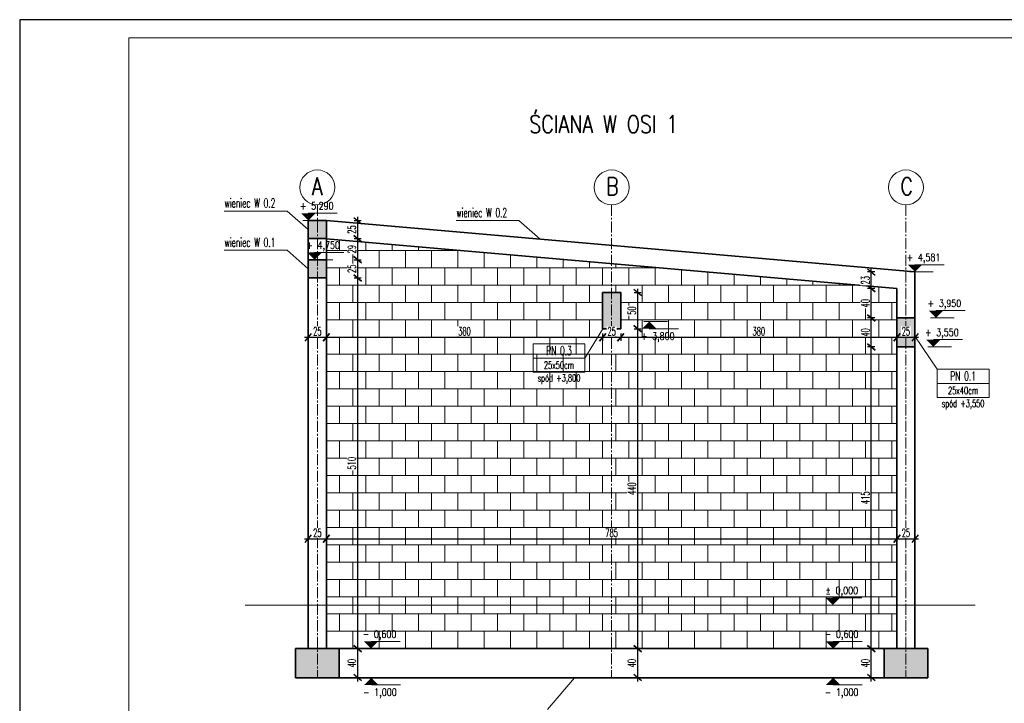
# Model space of a CAD drawing. Header units: centimetres. Extents: x 125945 to 146944, y 20629 to 31773.
# Tile 17 of 80: x 130802 to 132157, y 23303 to 24243. Entities that reach past the tile are written whole.
import ezdxf
from ezdxf.enums import TextEntityAlignment as Align

# ---------------------------------------------------------------- set-up
doc = ezdxf.new("R2010")
doc.units = ezdxf.units.CM
doc.linetypes.add('CENTER2', pattern=[28.575, 19.05, -3.175, 3.175, -3.175])
for name, color, linetype, lineweight in [('e-cad_cienkie', 88, 'Continuous', 15), ('e-cad_opisy', 7, 'Continuous', 15), ('e-cad_osie', 172, 'CENTER2', 9), ('e-cad_wymiary', 66, 'Continuous', 15), ('e-cad_wypelnienia', 254, 'Continuous', 9), ('K- OPISY', 40, 'Continuous', 15), ('K-FUNDAMENTY', 44, 'Continuous', 35), ('K-ŚCIANY KONSTRUKCYJNE', 16, 'Continuous', 35), ('K-ŻELBET', 204, 'Continuous', 35)]:
    doc.layers.add(name, color=color, linetype=linetype, lineweight=lineweight)
doc.styles.add('e-cad_1', font='simplex.shx', dxfattribs={"width": 0.6})
doc.styles.add('e-cad_2', font='simplex.shx', dxfattribs={"width": 0.8})
doc.styles.add('simpl', font='simplex.shx', dxfattribs={"width": 0.6})
doc.dimstyles.new('e-cad_1_50_[cm]', dxfattribs={"dimscale": 5, "dimtxt": 2.25, "dimasz": 1.75, "dimexe": 1, "dimexo": 0, "dimgap": 0.5, "dimtad": 1, "dimdec": 1, "dimrnd": 0.5, "dimdsep": 46, "dimtxsty": 'simpl', "dimblk": 'OBLIQUE', "dimcen": 0, "dimdle": 1, "dimclrd": 256, "dimclre": 256, "dimclrt": 256, "dimadec": 0, "dimazin": 0, "dimtfac": 1, "dimtdec": 1, "dimtix": 1, "dimtmove": 2, "dimatfit": 3, "dimldrblk": 'OBLIQUE', "dimfxl": 1, "dimfxlon": 1, "dimtfill": 1, "dimarcsym": 0})

# ---------------------------------------------------------------- blocks, each defined once
blk = doc.blocks.new('e-cad_kota_2')
blk.add_line((0, 2), (8, 2))
blk.add_lwpolyline([(0, 0, 0, 4, 0), (0, 2, 4, 4, 0)], format="xyseb")
at = {"style": 'e-cad_1', "width": 0.8}
blk.add_attdef('ZNAK', text='', height=2, dxfattribs=at).set_placement((-0.5, 3), align=Align.RIGHT)
blk.add_attdef('RZEDNA', (0.8, 3), '', height=2, dxfattribs=at)
blk = doc.blocks.new('e-cad_kota_2_1')
blk.add_line((0, -2), (8, -2))
blk.add_lwpolyline([(0, 0, 0, 4, 0), (0, -2, 4, 4, 0)], format="xyseb")
at = {"style": 'e-cad_1', "width": 0.8}
blk.add_attdef('ZNAK', text='', height=2, dxfattribs=at).set_placement((-0.5, -5), align=Align.RIGHT)
blk.add_attdef('RZEDNA', (0.8, -5), '', height=2, dxfattribs=at)
blk = doc.blocks.new('_Oblique')
at = {"color": 0, "linetype": 'ByBlock', "lineweight": -2}
blk.add_line((0.5, 0.6), (-0.5, -0.6), dxfattribs=at)
blk = doc.blocks.new('*D3898')
at = {"layer": 'Defpoints', "color": 0}
for p in [(131198.8, 23397.2), (131223.8, 23397.2)]:
    blk.add_point(p, dxfattribs=at)
at = {"layer": 'e-cad_wymiary', "lineweight": -2, "ltscale": 2}
for p, q in [((131193.8, 23529), (131228.8, 23529)), ((131198.8, 23524), (131198.8, 23534)), ((131223.8, 23524), (131223.8, 23534))]:
    blk.add_line(p, q, dxfattribs=at)
at = {"layer": 'e-cad_wymiary', "lineweight": -2, "xscale": 8.75, "yscale": 8.75, "zscale": 8.75, "rotation": 180}
blk.add_blockref('_Oblique', (131198.8, 23529), dxfattribs=at)
at = {"layer": 'e-cad_wymiary', "lineweight": -2, "xscale": 8.75, "yscale": 8.75, "zscale": 8.75}
blk.add_blockref('_Oblique', (131223.8, 23529), dxfattribs=at)
at = {"layer": 'e-cad_wymiary', "ltscale": 2, "insert": (131211.3, 23537.1), "char_height": 11.25, "attachment_point": 5, "style": 'simpl', "bg_fill": 3, "box_fill_scale": 1.1, "bg_fill_color": 256, "bg_fill_true_color": 13158600, "bg_fill_transparency": 0}
blk.add_mtext('25', dxfattribs=at)
at = {"layer": 'Defpoints', "color": 0}
blk.add_point((131223.8, 23529), dxfattribs=at)
blk = doc.blocks.new('*D3899')
at = {"layer": 'Defpoints', "color": 0}
for p in [(132008.8, 23529), (132008.8, 23437.8), (131223.8, 23397.2)]:
    blk.add_point(p, dxfattribs=at)
at = {"layer": 'e-cad_wymiary', "lineweight": -2, "ltscale": 2}
for p, q in [((131218.8, 23529), (132013.8, 23529)), ((131223.8, 23524), (131223.8, 23534)), ((132008.8, 23524), (132008.8, 23534))]:
    blk.add_line(p, q, dxfattribs=at)
at = {"layer": 'e-cad_wymiary', "lineweight": -2, "xscale": 8.75, "yscale": 8.75, "zscale": 8.75, "rotation": 180}
blk.add_blockref('_Oblique', (131223.8, 23529), dxfattribs=at)
at = {"layer": 'e-cad_wymiary', "lineweight": -2, "xscale": 8.75, "yscale": 8.75, "zscale": 8.75}
blk.add_blockref('_Oblique', (132008.8, 23529), dxfattribs=at)
at = {"layer": 'e-cad_wymiary', "ltscale": 2, "insert": (131616.3, 23537.1), "char_height": 11.25, "attachment_point": 5, "style": 'simpl', "bg_fill": 3, "box_fill_scale": 1.1, "bg_fill_color": 256, "bg_fill_true_color": 13158600, "bg_fill_transparency": 0}
blk.add_mtext('785', dxfattribs=at)
blk = doc.blocks.new('*D3900')
at = {"layer": 'Defpoints', "color": 0}
for p in [(132008.8, 23437.8), (132033.8, 23437.8)]:
    blk.add_point(p, dxfattribs=at)
at = {"layer": 'e-cad_wymiary', "lineweight": -2, "ltscale": 2}
for p, q in [((132003.8, 23529), (132038.8, 23529)), ((132008.8, 23524), (132008.8, 23534)), ((132033.8, 23524), (132033.8, 23534))]:
    blk.add_line(p, q, dxfattribs=at)
at = {"layer": 'e-cad_wymiary', "lineweight": -2, "xscale": 8.75, "yscale": 8.75, "zscale": 8.75, "rotation": 180}
blk.add_blockref('_Oblique', (132008.8, 23529), dxfattribs=at)
at = {"layer": 'e-cad_wymiary', "lineweight": -2, "xscale": 8.75, "yscale": 8.75, "zscale": 8.75}
blk.add_blockref('_Oblique', (132033.8, 23529), dxfattribs=at)
at = {"layer": 'e-cad_wymiary', "ltscale": 2, "insert": (132021.3, 23537.1), "char_height": 11.25, "attachment_point": 5, "style": 'simpl', "bg_fill": 3, "box_fill_scale": 1.1, "bg_fill_color": 256, "bg_fill_true_color": 13158600, "bg_fill_transparency": 0}
blk.add_mtext('25', dxfattribs=at)
at = {"layer": 'Defpoints', "color": 0}
blk.add_point((132033.8, 23529), dxfattribs=at)
blk = doc.blocks.new('*D3901')
at = {"layer": 'Defpoints', "color": 0}
for p in [(131973.5, 23377.8), (131991.3, 23377.8), (131991.3, 23337.8)]:
    blk.add_point(p, dxfattribs=at)
at = {"layer": 'e-cad_wymiary', "lineweight": -2, "ltscale": 2}
for p, q in [((131978.5, 23377.8), (131968.5, 23377.8)), ((131973.5, 23332.8), (131973.5, 23382.8)), ((131978.5, 23337.8), (131968.5, 23337.8))]:
    blk.add_line(p, q, dxfattribs=at)
at = {"layer": 'e-cad_wymiary', "lineweight": -2, "xscale": 8.75, "yscale": 8.75, "zscale": 8.75}
for p, rotation in [((131973.5, 23377.8), 90), ((131973.5, 23337.8), 270)]:
    blk.add_blockref('_Oblique', p, dxfattribs=dict(at, rotation=rotation))
at = {"layer": 'e-cad_wymiary', "ltscale": 2, "insert": (131965.4, 23357.8), "char_height": 11.25, "attachment_point": 5, "rotation": 90, "style": 'simpl', "bg_fill": 3, "box_fill_scale": 1.1, "bg_fill_color": 256, "bg_fill_true_color": 13158600, "bg_fill_transparency": 0}
blk.add_mtext('40', dxfattribs=at)
blk = doc.blocks.new('*D3902')
at = {"layer": 'Defpoints', "color": 0}
for p in [(131973.5, 23792.8), (132008.8, 23792.8), (131991.3, 23377.8)]:
    blk.add_point(p, dxfattribs=at)
at = {"layer": 'e-cad_wymiary', "lineweight": -2, "ltscale": 2}
for p, q in [((131973.5, 23372.8), (131973.5, 23797.8)), ((131978.5, 23792.8), (131968.5, 23792.8)), ((131978.5, 23377.8), (131968.5, 23377.8))]:
    blk.add_line(p, q, dxfattribs=at)
at = {"layer": 'e-cad_wymiary', "lineweight": -2, "xscale": 8.75, "yscale": 8.75, "zscale": 8.75}
for p, rotation in [((131973.5, 23792.8), 90), ((131973.5, 23377.8), 270)]:
    blk.add_blockref('_Oblique', p, dxfattribs=dict(at, rotation=rotation))
at = {"layer": 'e-cad_wymiary', "ltscale": 2, "insert": (131965.4, 23585.3), "char_height": 11.25, "attachment_point": 5, "rotation": 90, "style": 'simpl', "bg_fill": 3, "box_fill_scale": 1.1, "bg_fill_color": 256, "bg_fill_true_color": 13158600, "bg_fill_transparency": 0}
blk.add_mtext('415', dxfattribs=at)
blk = doc.blocks.new('*D3903')
at = {"layer": 'Defpoints', "color": 0}
for p in [(131973.5, 23832.8), (132008.8, 23832.8), (132008.8, 23792.8)]:
    blk.add_point(p, dxfattribs=at)
at = {"layer": 'e-cad_wymiary', "lineweight": -2, "ltscale": 2}
for p, q in [((131973.5, 23787.8), (131973.5, 23837.8)), ((131978.5, 23832.8), (131968.5, 23832.8)), ((131978.5, 23792.8), (131968.5, 23792.8))]:
    blk.add_line(p, q, dxfattribs=at)
at = {"layer": 'e-cad_wymiary', "lineweight": -2, "xscale": 8.75, "yscale": 8.75, "zscale": 8.75}
for p, rotation in [((131973.5, 23832.8), 90), ((131973.5, 23792.8), 270)]:
    blk.add_blockref('_Oblique', p, dxfattribs=dict(at, rotation=rotation))
at = {"layer": 'e-cad_wymiary', "ltscale": 2, "insert": (131965.4, 23812.8), "char_height": 11.25, "attachment_point": 5, "rotation": 90, "style": 'simpl', "bg_fill": 3, "box_fill_scale": 1.1, "bg_fill_color": 256, "bg_fill_true_color": 13158600, "bg_fill_transparency": 0}
blk.add_mtext('40', dxfattribs=at)
blk = doc.blocks.new('*D3904')
at = {"layer": 'Defpoints', "color": 0}
for p in [(131973.5, 23873), (132008.8, 23873), (132008.8, 23832.8)]:
    blk.add_point(p, dxfattribs=at)
at = {"layer": 'e-cad_wymiary', "lineweight": -2, "ltscale": 2}
for p, q in [((131973.5, 23827.8), (131973.5, 23878)), ((131978.5, 23873), (131968.5, 23873)), ((131978.5, 23832.8), (131968.5, 23832.8))]:
    blk.add_line(p, q, dxfattribs=at)
at = {"layer": 'e-cad_wymiary', "lineweight": -2, "xscale": 8.75, "yscale": 8.75, "zscale": 8.75}
for p, rotation in [((131973.5, 23873), 90), ((131973.5, 23832.8), 270)]:
    blk.add_blockref('_Oblique', p, dxfattribs=dict(at, rotation=rotation))
at = {"layer": 'e-cad_wymiary', "ltscale": 2, "insert": (131965.4, 23852.9), "char_height": 11.25, "attachment_point": 5, "rotation": 90, "style": 'simpl', "bg_fill": 3, "box_fill_scale": 1.1, "bg_fill_color": 256, "bg_fill_true_color": 13158600, "bg_fill_transparency": 0}
blk.add_mtext('40', dxfattribs=at)
blk = doc.blocks.new('*D3905')
at = {"layer": 'Defpoints', "color": 0}
for p in [(132033.8, 23896), (132008.8, 23873)]:
    blk.add_point(p, dxfattribs=at)
at = {"layer": 'e-cad_wymiary', "lineweight": -2, "ltscale": 2}
for p, q in [((131978.5, 23896), (131968.5, 23896)), ((131973.5, 23868), (131973.5, 23901)), ((131978.5, 23873), (131968.5, 23873))]:
    blk.add_line(p, q, dxfattribs=at)
at = {"layer": 'e-cad_wymiary', "lineweight": -2, "xscale": 8.75, "yscale": 8.75, "zscale": 8.75}
for p, rotation in [((131973.5, 23896), 90), ((131973.5, 23873), 270)]:
    blk.add_blockref('_Oblique', p, dxfattribs=dict(at, rotation=rotation))
at = {"layer": 'e-cad_wymiary', "ltscale": 2, "insert": (131965.4, 23884.5), "char_height": 11.25, "attachment_point": 5, "rotation": 90, "style": 'simpl', "bg_fill": 3, "box_fill_scale": 1.1, "bg_fill_color": 256, "bg_fill_true_color": 13158600, "bg_fill_transparency": 0}
blk.add_mtext('23', dxfattribs=at)
at = {"layer": 'Defpoints', "color": 0}
blk.add_point((131973.5, 23896), dxfattribs=at)
blk = doc.blocks.new('*D3906')
at = {"layer": 'Defpoints', "color": 0}
for p in [(131241.3, 23377.8), (131266.8, 23377.8), (131241.3, 23337.8)]:
    blk.add_point(p, dxfattribs=at)
at = {"layer": 'e-cad_wymiary', "lineweight": -2, "ltscale": 2}
for p, q in [((131261.8, 23377.8), (131271.8, 23377.8)), ((131266.8, 23332.8), (131266.8, 23382.8)), ((131261.8, 23337.8), (131271.8, 23337.8))]:
    blk.add_line(p, q, dxfattribs=at)
at = {"layer": 'e-cad_wymiary', "lineweight": -2, "xscale": 8.75, "yscale": 8.75, "zscale": 8.75}
for p, rotation in [((131266.8, 23377.8), 90), ((131266.8, 23337.8), 270)]:
    blk.add_blockref('_Oblique', p, dxfattribs=dict(at, rotation=rotation))
at = {"layer": 'e-cad_wymiary', "ltscale": 2, "insert": (131258.7, 23357.8), "char_height": 11.25, "attachment_point": 5, "rotation": 90, "style": 'simpl', "bg_fill": 3, "box_fill_scale": 1.1, "bg_fill_color": 256, "bg_fill_true_color": 13158600, "bg_fill_transparency": 0}
blk.add_mtext('40', dxfattribs=at)
blk = doc.blocks.new('*D3907')
at = {"layer": 'Defpoints', "color": 0}
for p in [(131223.8, 23887.8), (131266.8, 23887.8), (131241.3, 23377.8)]:
    blk.add_point(p, dxfattribs=at)
at = {"layer": 'e-cad_wymiary', "lineweight": -2, "ltscale": 2}
for p, q in [((131266.8, 23372.8), (131266.8, 23892.8)), ((131261.8, 23887.8), (131271.8, 23887.8)), ((131261.8, 23377.8), (131271.8, 23377.8))]:
    blk.add_line(p, q, dxfattribs=at)
at = {"layer": 'e-cad_wymiary', "lineweight": -2, "xscale": 8.75, "yscale": 8.75, "zscale": 8.75}
for p, rotation in [((131266.8, 23887.8), 90), ((131266.8, 23377.8), 270)]:
    blk.add_blockref('_Oblique', p, dxfattribs=dict(at, rotation=rotation))
at = {"layer": 'e-cad_wymiary', "ltscale": 2, "insert": (131258.7, 23632.8), "char_height": 11.25, "attachment_point": 5, "rotation": 90, "style": 'simpl', "bg_fill": 3, "box_fill_scale": 1.1, "bg_fill_color": 256, "bg_fill_true_color": 13158600, "bg_fill_transparency": 0}
blk.add_mtext('510', dxfattribs=at)
blk = doc.blocks.new('*D3908')
at = {"layer": 'Defpoints', "color": 0}
for p in [(131223.8, 23912.8), (131223.8, 23887.8)]:
    blk.add_point(p, dxfattribs=at)
at = {"layer": 'e-cad_wymiary', "lineweight": -2, "ltscale": 2}
for p, q in [((131266.8, 23882.8), (131266.8, 23917.8)), ((131261.8, 23912.8), (131271.8, 23912.8)), ((131261.8, 23887.8), (131271.8, 23887.8))]:
    blk.add_line(p, q, dxfattribs=at)
at = {"layer": 'e-cad_wymiary', "lineweight": -2, "xscale": 8.75, "yscale": 8.75, "zscale": 8.75}
for p, rotation in [((131266.8, 23912.8), 90), ((131266.8, 23887.8), 270)]:
    blk.add_blockref('_Oblique', p, dxfattribs=dict(at, rotation=rotation))
at = {"layer": 'e-cad_wymiary', "ltscale": 2, "insert": (131258.7, 23900.3), "char_height": 11.25, "attachment_point": 5, "rotation": 90, "style": 'simpl', "bg_fill": 3, "box_fill_scale": 1.1, "bg_fill_color": 256, "bg_fill_true_color": 13158600, "bg_fill_transparency": 0}
blk.add_mtext('25', dxfattribs=at)
at = {"layer": 'Defpoints', "color": 0}
blk.add_point((131266.8, 23912.8), dxfattribs=at)
blk = doc.blocks.new('*D3909')
at = {"layer": 'Defpoints', "color": 0}
for p in [(131223.8, 23941.8), (131266.8, 23941.8), (131223.8, 23912.8)]:
    blk.add_point(p, dxfattribs=at)
at = {"layer": 'e-cad_wymiary', "lineweight": -2, "ltscale": 2}
for p, q in [((131266.8, 23907.8), (131266.8, 23946.8)), ((131261.8, 23941.8), (131271.8, 23941.8)), ((131261.8, 23912.8), (131271.8, 23912.8))]:
    blk.add_line(p, q, dxfattribs=at)
at = {"layer": 'e-cad_wymiary', "lineweight": -2, "xscale": 8.75, "yscale": 8.75, "zscale": 8.75}
for p, rotation in [((131266.8, 23941.8), 90), ((131266.8, 23912.8), 270)]:
    blk.add_blockref('_Oblique', p, dxfattribs=dict(at, rotation=rotation))
at = {"layer": 'e-cad_wymiary', "ltscale": 2, "insert": (131258.7, 23927.3), "char_height": 11.25, "attachment_point": 5, "rotation": 90, "style": 'simpl', "bg_fill": 3, "box_fill_scale": 1.1, "bg_fill_color": 256, "bg_fill_true_color": 13158600, "bg_fill_transparency": 0}
blk.add_mtext('29', dxfattribs=at)
blk = doc.blocks.new('*D3910')
at = {"layer": 'Defpoints', "color": 0}
for p in [(131226, 23966.6), (131223.8, 23941.8)]:
    blk.add_point(p, dxfattribs=at)
at = {"layer": 'e-cad_wymiary', "lineweight": -2, "ltscale": 2}
for p, q in [((131266.8, 23936.8), (131266.8, 23971.6)), ((131261.8, 23966.6), (131271.8, 23966.6)), ((131261.8, 23941.8), (131271.8, 23941.8))]:
    blk.add_line(p, q, dxfattribs=at)
at = {"layer": 'e-cad_wymiary', "lineweight": -2, "xscale": 8.75, "yscale": 8.75, "zscale": 8.75}
for p, rotation in [((131266.8, 23966.6), 90), ((131266.8, 23941.8), 270)]:
    blk.add_blockref('_Oblique', p, dxfattribs=dict(at, rotation=rotation))
at = {"layer": 'e-cad_wymiary', "ltscale": 2, "insert": (131258.7, 23954.2), "char_height": 11.25, "attachment_point": 5, "rotation": 90, "style": 'simpl', "bg_fill": 3, "box_fill_scale": 1.1, "bg_fill_color": 256, "bg_fill_true_color": 13158600, "bg_fill_transparency": 0}
blk.add_mtext('25', dxfattribs=at)
at = {"layer": 'Defpoints', "color": 0}
blk.add_point((131266.8, 23966.6), dxfattribs=at)
blk = doc.blocks.new('*D3911')
at = {"layer": 'e-cad_wymiary', "lineweight": -2, "ltscale": 2}
for p, q in [((131198.8, 23811.1), (131198.8, 23801.1)), ((131223.8, 23811.1), (131223.8, 23801.1)), ((131193.8, 23806.1), (131228.8, 23806.1))]:
    blk.add_line(p, q, dxfattribs=at)
at = {"layer": 'e-cad_wymiary', "lineweight": -2, "xscale": 8.75, "yscale": 8.75, "zscale": 8.75, "rotation": 180}
blk.add_blockref('_Oblique', (131198.8, 23806.1), dxfattribs=at)
at = {"layer": 'e-cad_wymiary', "lineweight": -2, "xscale": 8.75, "yscale": 8.75, "zscale": 8.75}
blk.add_blockref('_Oblique', (131223.8, 23806.1), dxfattribs=at)
at = {"layer": 'e-cad_wymiary', "ltscale": 2, "insert": (131211.3, 23814.3), "char_height": 11.25, "attachment_point": 5, "style": 'simpl', "bg_fill": 3, "box_fill_scale": 1.1, "bg_fill_color": 256, "bg_fill_true_color": 13158600, "bg_fill_transparency": 0}
blk.add_mtext('25', dxfattribs=at)
at = {"layer": 'Defpoints', "color": 0}
for p in [(131198.8, 23816.5), (131223.8, 23816.5), (131223.8, 23806.1)]:
    blk.add_point(p, dxfattribs=at)
blk = doc.blocks.new('*D3912')
at = {"layer": 'Defpoints', "color": 0}
for p in [(131223.8, 23816.5), (131603.8, 23817.8), (131603.8, 23806.1)]:
    blk.add_point(p, dxfattribs=at)
at = {"layer": 'e-cad_wymiary', "lineweight": -2, "ltscale": 2}
for p, q in [((131223.8, 23811.1), (131223.8, 23801.1)), ((131603.8, 23811.1), (131603.8, 23801.1)), ((131218.8, 23806.1), (131608.8, 23806.1))]:
    blk.add_line(p, q, dxfattribs=at)
at = {"layer": 'e-cad_wymiary', "lineweight": -2, "xscale": 8.75, "yscale": 8.75, "zscale": 8.75, "rotation": 180}
blk.add_blockref('_Oblique', (131223.8, 23806.1), dxfattribs=at)
at = {"layer": 'e-cad_wymiary', "lineweight": -2, "xscale": 8.75, "yscale": 8.75, "zscale": 8.75}
blk.add_blockref('_Oblique', (131603.8, 23806.1), dxfattribs=at)
at = {"layer": 'e-cad_wymiary', "ltscale": 2, "insert": (131413.8, 23814.3), "char_height": 11.25, "attachment_point": 5, "style": 'simpl', "bg_fill": 3, "box_fill_scale": 1.1, "bg_fill_color": 256, "bg_fill_true_color": 13158600, "bg_fill_transparency": 0}
blk.add_mtext('380', dxfattribs=at)
blk = doc.blocks.new('*D3913')
at = {"layer": 'e-cad_wymiary', "lineweight": -2, "ltscale": 2}
for p, q in [((131603.8, 23811.1), (131603.8, 23801.1)), ((131628.8, 23811.1), (131628.8, 23801.1)), ((131598.8, 23806.1), (131633.8, 23806.1))]:
    blk.add_line(p, q, dxfattribs=at)
at = {"layer": 'e-cad_wymiary', "lineweight": -2, "xscale": 8.75, "yscale": 8.75, "zscale": 8.75, "rotation": 180}
blk.add_blockref('_Oblique', (131603.8, 23806.1), dxfattribs=at)
at = {"layer": 'e-cad_wymiary', "lineweight": -2, "xscale": 8.75, "yscale": 8.75, "zscale": 8.75}
blk.add_blockref('_Oblique', (131628.8, 23806.1), dxfattribs=at)
at = {"layer": 'e-cad_wymiary', "ltscale": 2, "insert": (131616.3, 23814.3), "char_height": 11.25, "attachment_point": 5, "style": 'simpl', "bg_fill": 3, "box_fill_scale": 1.1, "bg_fill_color": 256, "bg_fill_true_color": 13158600, "bg_fill_transparency": 0}
blk.add_mtext('25', dxfattribs=at)
at = {"layer": 'Defpoints', "color": 0}
for p in [(131603.8, 23817.8), (131628.8, 23817.8), (131628.8, 23806.1)]:
    blk.add_point(p, dxfattribs=at)
blk = doc.blocks.new('*D3914')
at = {"layer": 'Defpoints', "color": 0}
for p in [(131628.8, 23817.8), (132008.8, 23806.1), (132008.8, 23792.8)]:
    blk.add_point(p, dxfattribs=at)
at = {"layer": 'e-cad_wymiary', "lineweight": -2, "ltscale": 2}
for p, q in [((131628.8, 23811.1), (131628.8, 23801.1)), ((132008.8, 23801.1), (132008.8, 23811.1)), ((131623.8, 23806.1), (132013.8, 23806.1))]:
    blk.add_line(p, q, dxfattribs=at)
at = {"layer": 'e-cad_wymiary', "lineweight": -2, "xscale": 8.75, "yscale": 8.75, "zscale": 8.75, "rotation": 180}
blk.add_blockref('_Oblique', (131628.8, 23806.1), dxfattribs=at)
at = {"layer": 'e-cad_wymiary', "lineweight": -2, "xscale": 8.75, "yscale": 8.75, "zscale": 8.75}
blk.add_blockref('_Oblique', (132008.8, 23806.1), dxfattribs=at)
at = {"layer": 'e-cad_wymiary', "ltscale": 2, "insert": (131818.8, 23814.3), "char_height": 11.25, "attachment_point": 5, "style": 'simpl', "bg_fill": 3, "box_fill_scale": 1.1, "bg_fill_color": 256, "bg_fill_true_color": 13158600, "bg_fill_transparency": 0}
blk.add_mtext('380', dxfattribs=at)
blk = doc.blocks.new('*D3915')
at = {"layer": 'Defpoints', "color": 0}
for p in [(132008.8, 23792.8), (132033.8, 23792.8)]:
    blk.add_point(p, dxfattribs=at)
at = {"layer": 'e-cad_wymiary', "lineweight": -2, "ltscale": 2}
for p, q in [((132008.8, 23801.1), (132008.8, 23811.1)), ((132033.8, 23801.1), (132033.8, 23811.1)), ((132003.8, 23806.1), (132038.8, 23806.1))]:
    blk.add_line(p, q, dxfattribs=at)
at = {"layer": 'e-cad_wymiary', "lineweight": -2, "xscale": 8.75, "yscale": 8.75, "zscale": 8.75, "rotation": 180}
blk.add_blockref('_Oblique', (132008.8, 23806.1), dxfattribs=at)
at = {"layer": 'e-cad_wymiary', "lineweight": -2, "xscale": 8.75, "yscale": 8.75, "zscale": 8.75}
blk.add_blockref('_Oblique', (132033.8, 23806.1), dxfattribs=at)
at = {"layer": 'e-cad_wymiary', "ltscale": 2, "insert": (132021.3, 23814.3), "char_height": 11.25, "attachment_point": 5, "style": 'simpl', "bg_fill": 3, "box_fill_scale": 1.1, "bg_fill_color": 256, "bg_fill_true_color": 13158600, "bg_fill_transparency": 0}
blk.add_mtext('25', dxfattribs=at)
at = {"layer": 'Defpoints', "color": 0}
blk.add_point((132033.8, 23806.1), dxfattribs=at)
blk = doc.blocks.new('*D3916')
at = {"layer": 'Defpoints', "color": 0}
for p in [(131628.8, 23867.8), (131628.8, 23817.8), (131652.1, 23817.8)]:
    blk.add_point(p, dxfattribs=at)
at = {"layer": 'e-cad_wymiary', "lineweight": -2, "ltscale": 2}
for p, q in [((131647.1, 23867.8), (131657.1, 23867.8)), ((131652.1, 23872.8), (131652.1, 23812.8)), ((131647.1, 23817.8), (131657.1, 23817.8))]:
    blk.add_line(p, q, dxfattribs=at)
at = {"layer": 'e-cad_wymiary', "lineweight": -2, "xscale": 8.75, "yscale": 8.75, "zscale": 8.75}
for p, rotation in [((131652.1, 23867.8), 90), ((131652.1, 23817.8), 270)]:
    blk.add_blockref('_Oblique', p, dxfattribs=dict(at, rotation=rotation))
at = {"layer": 'e-cad_wymiary', "ltscale": 2, "insert": (131644, 23842.8), "char_height": 11.25, "attachment_point": 5, "rotation": 90, "style": 'simpl', "bg_fill": 3, "box_fill_scale": 1.1, "bg_fill_color": 256, "bg_fill_true_color": 13158600, "bg_fill_transparency": 0}
blk.add_mtext('50', dxfattribs=at)
blk = doc.blocks.new('*D3917')
at = {"layer": 'Defpoints', "color": 0}
for p in [(131628.8, 23817.8), (131646.3, 23377.8), (131652.1, 23377.8)]:
    blk.add_point(p, dxfattribs=at)
at = {"layer": 'e-cad_wymiary', "lineweight": -2, "ltscale": 2}
for p, q in [((131652.1, 23822.8), (131652.1, 23372.8)), ((131647.1, 23817.8), (131657.1, 23817.8)), ((131647.1, 23377.8), (131657.1, 23377.8))]:
    blk.add_line(p, q, dxfattribs=at)
at = {"layer": 'e-cad_wymiary', "lineweight": -2, "xscale": 8.75, "yscale": 8.75, "zscale": 8.75}
for p, rotation in [((131652.1, 23817.8), 90), ((131652.1, 23377.8), 270)]:
    blk.add_blockref('_Oblique', p, dxfattribs=dict(at, rotation=rotation))
at = {"layer": 'e-cad_wymiary', "ltscale": 2, "insert": (131644, 23597.8), "char_height": 11.25, "attachment_point": 5, "rotation": 90, "style": 'simpl', "bg_fill": 3, "box_fill_scale": 1.1, "bg_fill_color": 256, "bg_fill_true_color": 13158600, "bg_fill_transparency": 0}
blk.add_mtext('440', dxfattribs=at)
blk = doc.blocks.new('*D3918')
at = {"layer": 'Defpoints', "color": 0}
for p in [(131646.3, 23377.8), (131646.3, 23337.8), (131652.1, 23337.8)]:
    blk.add_point(p, dxfattribs=at)
at = {"layer": 'e-cad_wymiary', "lineweight": -2, "ltscale": 2}
for p, q in [((131647.1, 23377.8), (131657.1, 23377.8)), ((131652.1, 23382.8), (131652.1, 23332.8)), ((131647.1, 23337.8), (131657.1, 23337.8))]:
    blk.add_line(p, q, dxfattribs=at)
at = {"layer": 'e-cad_wymiary', "lineweight": -2, "xscale": 8.75, "yscale": 8.75, "zscale": 8.75}
for p, rotation in [((131652.1, 23377.8), 90), ((131652.1, 23337.8), 270)]:
    blk.add_blockref('_Oblique', p, dxfattribs=dict(at, rotation=rotation))
at = {"layer": 'e-cad_wymiary', "ltscale": 2, "insert": (131644, 23357.8), "char_height": 11.25, "attachment_point": 5, "rotation": 90, "style": 'simpl', "bg_fill": 3, "box_fill_scale": 1.1, "bg_fill_color": 256, "bg_fill_true_color": 13158600, "bg_fill_transparency": 0}
blk.add_mtext('40', dxfattribs=at)

msp = doc.modelspace()

# ---------------------------------------------------------------- hatches: boundary and pattern name
at = {"layer": 'e-cad_wypelnienia', "ltscale": 0.8}
h = msp.add_hatch(dxfattribs=at)
h.set_pattern_fill('ANSI33', color=256)
h.set_pattern_definition([(45, (131181.278, 23337.8206), (-4.490128, 4.490128), []), (45, (131185.768, 23337.8206), (-4.490128, 4.490128), [3.175, -1.5875])])
h.paths.add_polyline_path([(132021.28, 23337.82), (132051.28, 23337.82), (132051.28, 23377.82), (132021.28, 23377.82)])
h.paths.add_polyline_path([(131211.28, 23337.82), (131241.28, 23337.82), (131241.28, 23377.82), (131211.28, 23377.82)])
h.paths.add_polyline_path([(131991.28, 23337.82), (132021.28, 23337.82), (132021.28, 23377.82), (131991.28, 23377.82)])
h.paths.add_polyline_path([(131181.28, 23337.82), (131211.28, 23337.82), (131211.28, 23377.82), (131181.28, 23377.82)])
h.paths.add_polyline_path([(131603.78, 23867.79), (131603.78, 23817.79), (131616.28, 23817.79), (131616.28, 23867.79), (131603.78, 23867.79)], is_closed=False)
h.paths.add_polyline_path([(132021.28, 23792.82), (132021.28, 23832.82), (132033.78, 23832.82), (132033.78, 23807.82), (132033.78, 23807.82), (132033.78, 23792.82)])
h.paths.add_polyline_path([(131616.28, 23817.79), (131628.78, 23817.79), (131628.78, 23867.79), (131616.28, 23867.79), (131616.28, 23817.79)], is_closed=False)
h.paths.add_polyline_path([(132008.78, 23792.82), (132021.28, 23792.82), (132021.28, 23832.82), (132008.78, 23832.82)])
h.paths.add_polyline_path([(131211.28, 23887.82), (131223.78, 23887.82), (131223.78, 23912.82), (131211.28, 23912.82)])
h.paths.add_polyline_path([(131198.78, 23887.82), (131211.28, 23887.82), (131211.28, 23912.82), (131198.78, 23912.82)])
h.paths.add_polyline_path([(131211.28, 23941.82), (131223.78, 23941.82), (131223.78, 23966.82), (131211.28, 23966.82)])
h.paths.add_polyline_path([(131198.78, 23941.82), (131211.28, 23941.82), (131211.28, 23966.82), (131198.78, 23966.82)])
h = msp.add_hatch(dxfattribs=at)
h.set_pattern_fill('APPIANRN', color=256, scale=0.15)
h.set_pattern_definition([(0, (131223.78, 23377.82), (0, 23.8125), []), (90, (131223.78, 23377.82), (-18.0975, 23.8125), [23.8125, -23.8125])])
h.paths.add_polyline_path([(131616.28, 23907.39), (131223.78, 23941.73), (131223.78, 23437.82), (131616.28, 23437.82), (131616.28, 23817.79), (131603.78, 23817.79), (131603.78, 23867.79), (131616.28, 23867.79), (131616.28, 23907.39)], is_closed=False)
h.paths.add_polyline_path([(132008.78, 23437.82), (132008.78, 23873.05), (131616.28, 23907.39), (131616.28, 23867.79), (131628.78, 23867.79), (131628.78, 23817.79), (131616.28, 23817.79), (131616.28, 23437.82), (132008.78, 23437.82)], is_closed=False)
h.paths.add_polyline_path([(131223.78, 23377.82), (131241.28, 23377.82), (131616.28, 23377.82), (131616.28, 23437.82), (131223.78, 23437.82), (131223.78, 23377.82)], is_closed=False)
h.paths.add_polyline_path([(131616.28, 23377.82), (132008.78, 23377.82), (132008.78, 23437.82), (131616.28, 23437.82), (131616.28, 23377.82)], is_closed=False)

# ---------------------------------------------------------------- linework, layer by layer
at = {"layer": 'e-cad_cienkie', "ltscale": 2}
for p, q in [((132055.13, 23832.82), (132087.63, 23832.82)), ((132051.54, 23792.82), (132084.04, 23792.82)), ((131913.1, 23437.82), (131945.6, 23437.82)), ((131913.54, 23377.82), (131946.04, 23377.82)), ((131913.54, 23337.82), (131946.04, 23337.82))]:
    msp.add_line(p, q, dxfattribs=at)
at = {"layer": 'e-cad_opisy'}
for centre in [(131211.28, 24012.25), (131616.28, 24012.25), (132021.28, 24012.25)]:
    msp.add_circle(centre, 24, dxfattribs=at)
at = {"layer": 'e-cad_osie', "ltscale": 0.8}
for p, q in [((131211.28, 23988.25), (131211.28, 23337.82)), ((131616.28, 23988.25), (131616.28, 23337.82)), ((132021.28, 23988.25), (132021.28, 23337.82))]:
    msp.add_line(p, q, dxfattribs=at)
at = {"layer": 'e-cad_wypelnienia', "ltscale": 0.8}
msp.add_line((131111.78, 23437.82), (132116.6, 23437.82), dxfattribs=at)
at = {"layer": 'K- OPISY', "color": 4, "ltscale": 2}
msp.add_line((131579.58, 23777.54), (131604.14, 23817.79), dxfattribs=at)
at = {"layer": 'K- OPISY', "color": 2}
for points in [[(131083.15, 23979.75), (131169.6, 23979.75), (131198.78, 23954.32)], [(131402.16, 23966.53), (131488.6, 23966.53), (131517.79, 23941.1)], [(131083.15, 23925.75), (131169.6, 23925.75), (131198.78, 23900.32)]]:
    msp.add_lwpolyline(points, dxfattribs=at)
at = {"layer": 'K- OPISY', "color": 4}
for points in [[(131579.58, 23796.99), (131508.12, 23796.99), (131508.12, 23777.54), (131579.58, 23777.54)], [(131579.58, 23777.54), (131508.12, 23777.54), (131508.12, 23758.1), (131579.58, 23758.1)], [(132135.69, 23762.02), (132064.23, 23762.02), (132064.23, 23742.58), (132135.69, 23742.58)], [(132135.69, 23742.58), (132064.23, 23742.58), (132064.23, 23723.13), (132135.69, 23723.13)]]:
    msp.add_lwpolyline(points, close=True, dxfattribs=at)
msp.add_lwpolyline([(132064.23, 23762.02), (132033.78, 23807.82)], dxfattribs=at)
at = {"layer": 'K- OPISY', "color": 32}
msp.add_lwpolyline([(131528.03, 23293.95), (131565.13, 23337.82)], dxfattribs=at)
at = {"layer": 'K-FUNDAMENTY', "ltscale": 0.8}
for p, q in [((131181.28, 23377.82), (131241.28, 23377.82)), ((131181.28, 23377.82), (131181.28, 23337.82)), ((131241.28, 23377.82), (132051.28, 23377.82)), ((131241.28, 23377.82), (131241.28, 23337.82)), ((131991.28, 23377.82), (131991.28, 23337.82)), ((132051.28, 23377.82), (132051.28, 23337.82)), ((131181.28, 23337.82), (131991.28, 23337.82)), ((131991.28, 23337.82), (132051.28, 23337.82))]:
    msp.add_line(p, q, dxfattribs=at)
at = {"layer": 'K-ŚCIANY KONSTRUKCYJNE', "ltscale": 0.8}
for p, q in [((131198.78, 23912.82), (131198.78, 23941.82)), ((131223.78, 23912.82), (131223.78, 23941.82)), ((131198.78, 23887.82), (131198.78, 23377.82)), ((131223.78, 23887.82), (131223.78, 23377.82)), ((132033.78, 23377.82), (132033.78, 23792.82))]:
    msp.add_line(p, q, dxfattribs=at)
msp.add_lwpolyline([(132008.78, 23377.82), (132008.78, 23792.82)], dxfattribs=at)
at = {"layer": 'K-ŻELBET', "ltscale": 0.8}
for p, q in [((131198.78, 23966.82), (131198.78, 23941.82)), ((131223.78, 23966.82), (131198.78, 23966.82)), ((132033.78, 23895.95), (131223.78, 23966.82)), ((132008.78, 23873.05), (131223.78, 23941.73)), ((131198.78, 23912.82), (131198.78, 23887.82)), ((132008.78, 23792.82), (132008.78, 23873.05)), ((132008.78, 23832.82), (132033.78, 23832.82)), ((132008.78, 23792.82), (132033.78, 23792.82))]:
    msp.add_line(p, q, dxfattribs=at)
for points in [[(131198.78, 23966.82), (131198.78, 23941.82), (131223.78, 23941.82), (131223.78, 23966.82)], [(131198.78, 23912.82), (131198.78, 23887.82), (131223.78, 23887.82), (131223.78, 23912.82)], [(131603.78, 23867.79), (131603.78, 23817.79), (131628.78, 23817.79), (131628.78, 23867.79)], [(132008.78, 23832.82), (132008.78, 23792.82), (132033.78, 23792.82), (132033.78, 23832.82)]]:
    msp.add_lwpolyline(points, close=True, dxfattribs=at)
msp.add_lwpolyline([(132033.78, 23792.82), (132033.78, 23807.82), (132033.78, 23895.95)], dxfattribs=at)

# ---------------------------------------------------------------- block references
at = {"layer": 'e-cad_opisy', "ltscale": 2, "xscale": 5, "yscale": 5, "zscale": 5}
for name, p, values in [('e-cad_kota_2', (132062.63, 23832.82), {'RZEDNA': '3,950', 'ZNAK': '+'}), ('e-cad_kota_2', (132059.04, 23792.82), {'RZEDNA': '3,550', 'ZNAK': '+'}), ('e-cad_kota_2', (131920.6, 23437.82), {'RZEDNA': '0,000', 'ZNAK': '%%p'}), ('e-cad_kota_2', (131921.04, 23377.82), {'RZEDNA': '0,600', 'ZNAK': '-'}), ('e-cad_kota_2_1', (131921.04, 23337.82), {'RZEDNA': '1,000', 'ZNAK': '-'})]:
    msp.add_blockref(name, p, dxfattribs=at).add_auto_attribs(values)

# ---------------------------------------------------------------- texts
at = {"layer": 'e-cad_opisy', "ltscale": 2, "style": 'e-cad_2', "width": 0.8}
for s, p in [('ŚCIANA W OSI 1', (131502.96, 24087.31)), ('A', (131203.77, 24001.75)), ('B', (131608.77, 24001.75)), ('C', (132013.77, 24001.75))]:
    msp.add_text(s, height=24, dxfattribs=at).set_placement(p)
at = {"layer": 'K- OPISY', "color": 2, "style": 'e-cad_1', "width": 0.6}
for s, p in [('wieniec W 0.2', (131083.68, 23984.46)), ('wieniec W 0.2', (131402.69, 23971.23)), ('wieniec W 0.1', (131083.68, 23930.46))]:
    msp.add_text(s, height=12.5, dxfattribs=at).set_placement(p)
at = {"layer": 'K- OPISY', "color": 4, "width": 71.4626, "attachment_point": 5, "style": 'e-cad_1'}
for s, insert, char_height in [('PN 0.3', (131543.85, 23787.67), 12.5), ('25x50cm', (131543.85, 23767.84), 10), ('spód +3,800', (131543.85, 23748.44), 10), ('PN 0.1', (132099.96, 23752.7), 12.5), ('25x40cm', (132099.96, 23732.88), 10), ('spód +3,550', (132099.96, 23713.47), 10)]:
    msp.add_mtext(s, dxfattribs=dict(at, insert=insert, char_height=char_height))

# ---------------------------------------------------------------- next in the draw order: dimensions: what is measured, and where the dimension line sits
at = {"layer": 'e-cad_wymiary', "ltscale": 2}
dim = msp.add_linear_dim(base=(131223.78, 23528.99), p1=(131198.78, 23397.25), p2=(131223.78, 23397.25), dimstyle='e-cad_1_50_[cm]', dxfattribs=at)
dim.commit()
dim.dimension.update_dxf_attribs({"geometry": '*D3898', "text_midpoint": (131211.28, 23537.12)})
for base, p1, p2, picture, middle in [((131266.78, 23377.82), (131241.28, 23337.82), (131241.28, 23377.82), '*D3906', (131258.65, 23357.82)), ((131973.52, 23377.82), (131991.28, 23337.82), (131991.28, 23377.82), '*D3901', (131965.4, 23357.82))]:
    dim = msp.add_linear_dim(base=base, p1=p1, p2=p2, angle=90, dimstyle='e-cad_1_50_[cm]', dxfattribs=at)
    dim.commit()
    dim.dimension.update_dxf_attribs({"geometry": picture, "text_midpoint": middle})

# ---------------------------------------------------------------- next in the draw order: linework, layer by layer
at = {"layer": 'e-cad_cienkie', "ltscale": 2}
msp.add_line((131278.09, 23337.82), (131310.59, 23337.82), dxfattribs=at)

# ---------------------------------------------------------------- next in the draw order: block references
at = {"layer": 'e-cad_opisy', "ltscale": 2, "xscale": 5, "yscale": 5, "zscale": 5}
msp.add_blockref('e-cad_kota_2_1', (131285.59, 23337.82), dxfattribs=at).add_auto_attribs({'RZEDNA': '1,000', 'ZNAK': '-'})

# ---------------------------------------------------------------- next in the draw order: dimensions: what is measured, and where the dimension line sits
at = {"layer": 'e-cad_wymiary', "ltscale": 2}
dim = msp.add_linear_dim(base=(132008.78, 23528.99), p1=(131223.78, 23397.25), p2=(132008.78, 23437.82), dimstyle='e-cad_1_50_[cm]', dxfattribs=at)
dim.commit()
dim.dimension.update_dxf_attribs({"geometry": '*D3899', "text_midpoint": (131616.28, 23537.12)})

# ---------------------------------------------------------------- next in the draw order: dimensions: what is measured, and where the dimension line sits
dim = msp.add_linear_dim(base=(131266.78, 23887.82), p1=(131241.28, 23377.82), p2=(131223.78, 23887.82), angle=90, dimstyle='e-cad_1_50_[cm]', dxfattribs=at)
dim.commit()
dim.dimension.update_dxf_attribs({"geometry": '*D3907', "text_midpoint": (131258.65, 23632.82)})
dim = msp.add_linear_dim(base=(132033.78, 23528.99), p1=(132008.78, 23437.82), p2=(132033.78, 23437.82), dimstyle='e-cad_1_50_[cm]', dxfattribs=at)
dim.commit()
dim.dimension.update_dxf_attribs({"geometry": '*D3900', "text_midpoint": (132021.28, 23537.12)})

# ---------------------------------------------------------------- next in the draw order: linework, layer by layer
at = {"layer": 'e-cad_cienkie', "ltscale": 2}
msp.add_line((131277.63, 23377.82), (131310.13, 23377.82), dxfattribs=at)

# ---------------------------------------------------------------- next in the draw order: block references
at = {"layer": 'e-cad_opisy', "ltscale": 2, "xscale": 5, "yscale": 5, "zscale": 5}
msp.add_blockref('e-cad_kota_2', (131285.13, 23377.82), dxfattribs=at).add_auto_attribs({'RZEDNA': '0,600', 'ZNAK': '-'})

# ---------------------------------------------------------------- next in the draw order: dimensions: what is measured, and where the dimension line sits
at = {"layer": 'e-cad_wymiary', "ltscale": 2}
for base, p1, p2, picture, middle in [((131266.78, 23912.82), (131223.78, 23887.82), (131223.78, 23912.82), '*D3908', (131258.65, 23900.32)), ((131973.52, 23792.82), (131991.28, 23377.82), (132008.78, 23792.82), '*D3902', (131965.4, 23585.32))]:
    dim = msp.add_linear_dim(base=base, p1=p1, p2=p2, angle=90, dimstyle='e-cad_1_50_[cm]', dxfattribs=at)
    dim.commit()
    dim.dimension.update_dxf_attribs({"geometry": picture, "text_midpoint": middle})
dim = msp.add_linear_dim(base=(131223.78, 23806.13), p1=(131198.78, 23816.49), p2=(131223.78, 23816.49), dimstyle='e-cad_1_50_[cm]', dxfattribs=at)
dim.commit()
dim.dimension.update_dxf_attribs({"geometry": '*D3911', "text_midpoint": (131211.28, 23814.25)})

# ---------------------------------------------------------------- next in the draw order: dimensions: what is measured, and where the dimension line sits
for base, p1, p2, picture, middle in [((131266.78, 23941.82), (131223.78, 23912.82), (131223.78, 23941.82), '*D3909', (131258.65, 23927.32)), ((131973.52, 23832.82), (132008.78, 23792.82), (132008.78, 23832.82), '*D3903', (131965.4, 23812.82))]:
    dim = msp.add_linear_dim(base=base, p1=p1, p2=p2, angle=90, dimstyle='e-cad_1_50_[cm]', dxfattribs=at)
    dim.commit()
    dim.dimension.update_dxf_attribs({"geometry": picture, "text_midpoint": middle})
dim = msp.add_linear_dim(base=(131603.78, 23806.13), p1=(131223.78, 23816.49), p2=(131603.78, 23817.79), dimstyle='e-cad_1_50_[cm]', dxfattribs=at)
dim.commit()
dim.dimension.update_dxf_attribs({"geometry": '*D3912', "text_midpoint": (131413.78, 23814.25)})

# ---------------------------------------------------------------- next in the draw order: linework, layer by layer
at = {"layer": 'e-cad_cienkie', "ltscale": 2}
msp.add_line((131200.07, 23912.82), (131232.57, 23912.82), dxfattribs=at)

# ---------------------------------------------------------------- next in the draw order: dimensions: what is measured, and where the dimension line sits
at = {"layer": 'e-cad_wymiary', "ltscale": 2}
for base, p1, p2, picture, middle in [((131266.78, 23966.63), (131223.78, 23941.82), (131225.95, 23966.63), '*D3910', (131258.65, 23954.23)), ((131973.52, 23873.05), (132008.78, 23832.82), (132008.78, 23873.05), '*D3904', (131965.4, 23852.93))]:
    dim = msp.add_linear_dim(base=base, p1=p1, p2=p2, angle=90, dimstyle='e-cad_1_50_[cm]', dxfattribs=at)
    dim.commit()
    dim.dimension.update_dxf_attribs({"geometry": picture, "text_midpoint": middle})
dim = msp.add_linear_dim(base=(131628.78, 23806.13), p1=(131603.78, 23817.79), p2=(131628.78, 23817.79), dimstyle='e-cad_1_50_[cm]', dxfattribs=at)
dim.commit()
dim.dimension.update_dxf_attribs({"geometry": '*D3913', "text_midpoint": (131616.28, 23814.25)})

# ---------------------------------------------------------------- next in the draw order: linework, layer by layer
at = {"layer": 'e-cad_cienkie', "ltscale": 2}
msp.add_line((131191.28, 23966.82), (131223.78, 23966.82), dxfattribs=at)

# ---------------------------------------------------------------- next in the draw order: block references
at = {"layer": 'e-cad_opisy', "ltscale": 2, "xscale": 5, "yscale": 5, "zscale": 5}
for p, values in [((131198.78, 23966.82), {'RZEDNA': '5,290', 'ZNAK': '+'}), ((131207.57, 23912.82), {'RZEDNA': '4,750', 'ZNAK': '+'})]:
    msp.add_blockref('e-cad_kota_2', p, dxfattribs=at).add_auto_attribs(values)

# ---------------------------------------------------------------- next in the draw order: dimensions: what is measured, and where the dimension line sits
at = {"layer": 'e-cad_wymiary', "ltscale": 2}
dim = msp.add_linear_dim(base=(131973.52, 23895.95), p1=(132008.78, 23873.05), p2=(132033.78, 23895.95), angle=90, dimstyle='e-cad_1_50_[cm]', dxfattribs=at)
dim.commit()
dim.dimension.update_dxf_attribs({"geometry": '*D3905', "text_midpoint": (131965.4, 23884.5)})
dim = msp.add_linear_dim(base=(132008.78, 23806.13), p1=(131628.78, 23817.79), p2=(132008.78, 23792.82), dimstyle='e-cad_1_50_[cm]', dxfattribs=at)
dim.commit()
dim.dimension.update_dxf_attribs({"geometry": '*D3914', "text_midpoint": (131818.78, 23814.25)})

# ---------------------------------------------------------------- next in the draw order: linework, layer by layer
at = {"layer": 'e-cad_cienkie', "ltscale": 2}
msp.add_line((132026.28, 23895.95), (132058.78, 23895.95), dxfattribs=at)

# ---------------------------------------------------------------- next in the draw order: block references
at = {"layer": 'e-cad_opisy', "ltscale": 2, "xscale": 5, "yscale": 5, "zscale": 5}
msp.add_blockref('e-cad_kota_2', (132033.78, 23895.95), dxfattribs=at).add_auto_attribs({'RZEDNA': '4,581', 'ZNAK': '+'})

# ---------------------------------------------------------------- next in the draw order: dimensions: what is measured, and where the dimension line sits
at = {"layer": 'e-cad_wymiary', "ltscale": 2}
dim = msp.add_linear_dim(base=(131652.12, 23817.79), p1=(131628.78, 23867.79), p2=(131628.78, 23817.79), angle=90, dimstyle='e-cad_1_50_[cm]', dxfattribs=at)
dim.commit()
dim.dimension.update_dxf_attribs({"geometry": '*D3916', "text_midpoint": (131643.99, 23842.79)})
dim = msp.add_linear_dim(base=(132033.78, 23806.13), p1=(132008.78, 23792.82), p2=(132033.78, 23792.82), dimstyle='e-cad_1_50_[cm]', dxfattribs=at)
dim.commit()
dim.dimension.update_dxf_attribs({"geometry": '*D3915', "text_midpoint": (132021.28, 23814.25)})

# ---------------------------------------------------------------- next in the draw order: dimensions: what is measured, and where the dimension line sits
dim = msp.add_linear_dim(base=(131652.12, 23377.82), p1=(131628.78, 23817.79), p2=(131646.28, 23377.82), angle=90, dimstyle='e-cad_1_50_[cm]', dxfattribs=at)
dim.commit()
dim.dimension.update_dxf_attribs({"geometry": '*D3917', "text_midpoint": (131643.99, 23597.8)})

# ---------------------------------------------------------------- next in the draw order: linework, layer by layer
at = {"layer": 'e-cad_cienkie', "ltscale": 2}
msp.add_line((131660.6, 23827.79), (131693.1, 23827.79), dxfattribs=at)

# ---------------------------------------------------------------- next in the draw order: block references
at = {"layer": 'e-cad_opisy', "ltscale": 2, "xscale": 5, "yscale": 5, "zscale": 5}
msp.add_blockref('e-cad_kota_2_1', (131668.1, 23827.79), dxfattribs=at).add_auto_attribs({'RZEDNA': '3,800', 'ZNAK': '+'})

# ---------------------------------------------------------------- next in the draw order: dimensions: what is measured, and where the dimension line sits
at = {"layer": 'e-cad_wymiary', "ltscale": 2}
dim = msp.add_linear_dim(base=(131652.12, 23337.82), p1=(131646.28, 23377.82), p2=(131646.28, 23337.82), angle=90, dimstyle='e-cad_1_50_[cm]', dxfattribs=at)
dim.commit()
dim.dimension.update_dxf_attribs({"geometry": '*D3918', "text_midpoint": (131643.99, 23357.82)})

# ---------------------------------------------------------------- next in the draw order: linework, layer by layer
at = {"layer": 'Defpoints'}
msp.add_lwpolyline([(130801.66, 22757.95), (132901.66, 22757.95), (132901.66, 24242.95), (130801.66, 24242.95)], close=True, dxfattribs=at)
at = {"layer": 'e-cad_cienkie'}
msp.add_lwpolyline([(130951.66, 22782.95), (132876.66, 22782.95), (132876.66, 24217.95), (130951.66, 24217.95)], close=True, dxfattribs=at)

doc.saveas('drawing.dxf')
